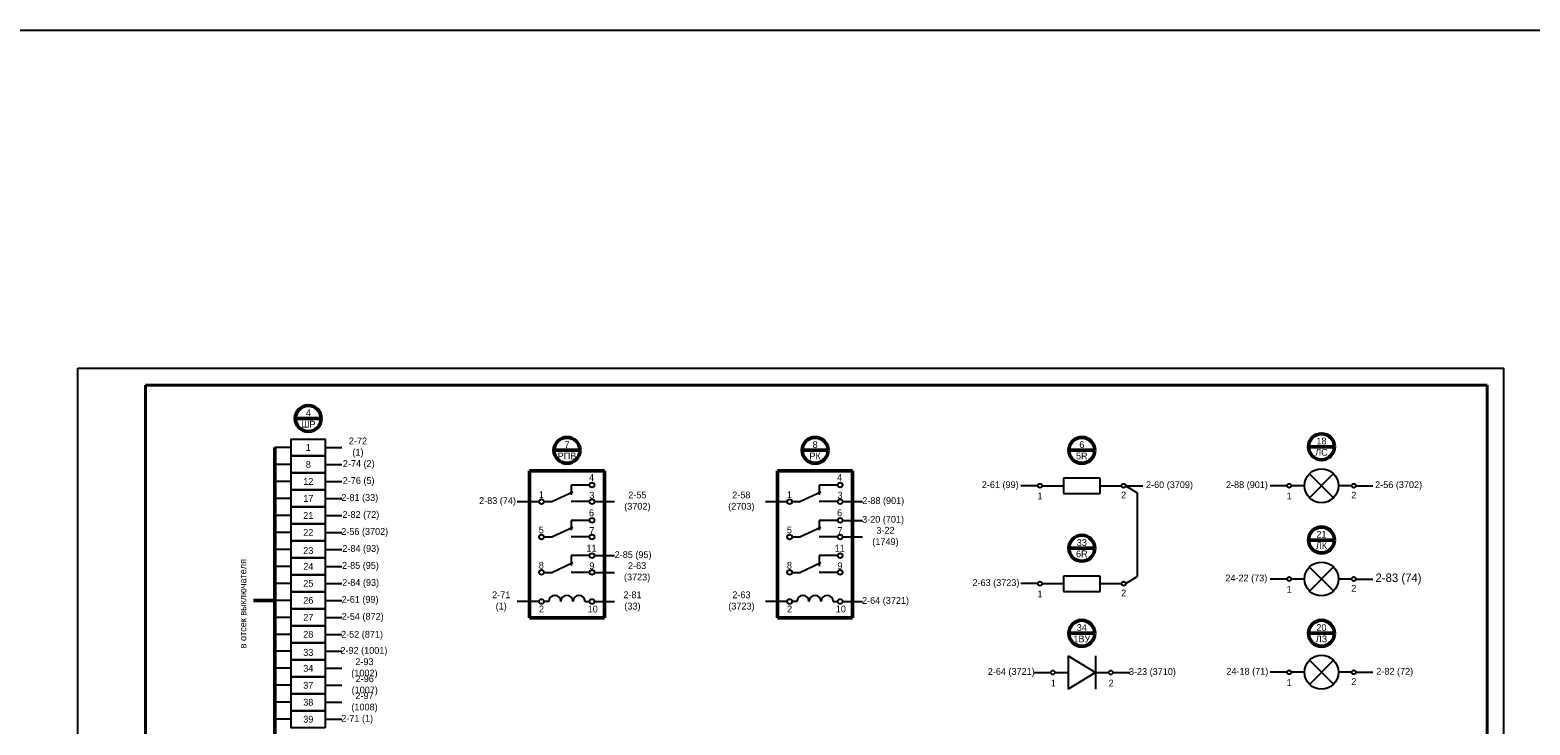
# Model space of a CAD drawing. Header units: millimetres. Extents: x 7700 to 12777, y -2533 to 2568.
# Tile 69 of 74: x 11367 to 11809, y 1671 to 1876. Entities that reach past the tile are written whole.
import ezdxf

# ---------------------------------------------------------------- set-up
doc = ezdxf.new("R2010")
doc.units = ezdxf.units.MM
doc.styles.add('SIMPLEX', font='txt', dxfattribs={"height": 5})

msp = doc.modelspace()

# ---------------------------------------------------------------- linework, layer by layer
for p, q in [((11381.27, 1479.18), (11381.27, 1776.23)), ((11381.27, 1776.23), (11801.28, 1776.23)), ((11381.27, 1479.18), (11381.27, 1776.23)), ((11801.28, 1479.18), (11801.28, 1776.23)), ((11801.28, 1479.18), (11801.28, 1776.23)), ((11444.18, 1752.91), (11439.34, 1752.91)), ((11454.18, 1752.91), (11459.03, 1752.91)), ((11444.18, 1747.91), (11439.34, 1747.91)), ((11454.18, 1747.91), (11459.03, 1747.91)), ((11444.18, 1742.91), (11439.34, 1742.91)), ((11454.18, 1742.91), (11459.03, 1742.91)), ((11532.03, 1741.87), (11526.6, 1741.87)), ((11526.6, 1741.87), (11526.6, 1738.98)), ((11605.11, 1741.87), (11599.68, 1741.87)), ((11599.68, 1741.87), (11599.68, 1738.98)), ((11664.08, 1741.66), (11659.08, 1741.66)), ((11665.28, 1741.66), (11671.6, 1741.66)), ((11682.43, 1743.92), (11671.6, 1743.92)), ((11682.43, 1741.66), (11688.75, 1741.66)), ((11689.94, 1741.66), (11694.94, 1741.66)), ((11737.47, 1741.66), (11732.47, 1741.66)), ((11742.59, 1741.66), (11738.67, 1741.66)), ((11756.51, 1741.66), (11752.59, 1741.66)), ((11757.71, 1741.66), (11762.71, 1741.66)), ((11444.18, 1737.91), (11439.34, 1737.91)), ((11454.18, 1737.91), (11459.03, 1737.91)), ((11527.07, 1739.73), (11521.11, 1736.97)), ((11532.03, 1736.97), (11526.6, 1736.97)), ((11600.15, 1739.73), (11594.19, 1736.97)), ((11605.11, 1736.97), (11599.68, 1736.97)), ((11693.3, 1739.58), (11693.3, 1714.91)), ((11444.18, 1732.91), (11439.34, 1732.91)), ((11454.18, 1732.91), (11459.03, 1732.91)), ((11444.18, 1727.91), (11439.34, 1727.91)), ((11454.18, 1727.91), (11459.03, 1727.91)), ((11527.07, 1729.33), (11521.11, 1726.57)), ((11532.03, 1731.47), (11526.6, 1731.47)), ((11526.6, 1731.47), (11526.6, 1728.58)), ((11600.15, 1729.33), (11594.19, 1726.57)), ((11605.11, 1731.47), (11599.68, 1731.47)), ((11599.68, 1731.47), (11599.68, 1728.58)), ((11532.03, 1726.57), (11526.6, 1726.57)), ((11605.11, 1726.57), (11599.68, 1726.57)), ((11444.18, 1722.91), (11439.34, 1722.91)), ((11454.18, 1722.91), (11459.03, 1722.91)), ((11527.07, 1718.93), (11521.11, 1716.16)), ((11532.03, 1721.07), (11526.6, 1721.07)), ((11526.6, 1721.07), (11526.6, 1718.18)), ((11600.15, 1718.93), (11594.19, 1716.16)), ((11605.11, 1721.07), (11599.68, 1721.07)), ((11599.68, 1721.07), (11599.68, 1717.99)), ((11444.18, 1717.91), (11439.34, 1717.91)), ((11454.18, 1717.91), (11459.03, 1717.91)), ((11518.59, 1716.16), (11521.11, 1716.16)), ((11532.03, 1716.16), (11526.6, 1716.16)), ((11605.11, 1716.16), (11599.68, 1716.16)), ((11682.43, 1715.08), (11671.6, 1715.08)), ((11756.51, 1714.2), (11752.59, 1714.2)), ((11757.71, 1714.19), (11762.71, 1714.19)), ((11444.18, 1712.91), (11439.34, 1712.91)), ((11454.18, 1712.91), (11459.03, 1712.91)), ((11664.08, 1712.83), (11659.08, 1712.83)), ((11665.28, 1712.83), (11671.6, 1712.83)), ((11682.43, 1712.83), (11688.75, 1712.83)), ((11444.18, 1707.91), (11439.34, 1707.91)), ((11454.18, 1707.91), (11459.03, 1707.91)), ((11444.18, 1702.91), (11439.34, 1702.91)), ((11454.18, 1702.91), (11459.03, 1702.91)), ((11444.18, 1697.91), (11439.34, 1697.91)), ((11454.18, 1697.91), (11459.03, 1697.91)), ((11444.18, 1692.91), (11439.34, 1692.91)), ((11454.18, 1692.91), (11459.03, 1692.91)), ((11444.18, 1687.91), (11439.34, 1687.91)), ((11454.18, 1687.91), (11459.03, 1687.91)), ((11737.47, 1686.74), (11732.47, 1686.74)), ((11742.59, 1686.74), (11738.67, 1686.74)), ((11756.51, 1686.74), (11752.59, 1686.74)), ((11757.71, 1686.74), (11762.71, 1686.74)), ((11444.18, 1682.91), (11439.34, 1682.91)), ((11454.18, 1682.91), (11459.03, 1682.91)), ((11444.18, 1677.91), (11439.34, 1677.91)), ((11454.18, 1677.91), (11459.03, 1677.91)), ((11444.18, 1672.91), (11439.34, 1672.91)), ((11454.18, 1672.91), (11459.03, 1672.91))]:
    msp.add_line(p, q)
at = {"lineweight": 40}
for p, q in [((11401.27, 1771.23), (11796.36, 1771.23)), ((11796.36, 1771.23), (11796.36, 1484.23))]:
    msp.add_line(p, q, dxfattribs=at)
at = {"linetype": 'Continuous', "lineweight": 40}
msp.add_line((11401.27, 1771.23), (11401.27, 1484.23), dxfattribs=at)
at = {"lineweight": 50}
for p, q in [((11453.01, 1761.44), (11445.36, 1761.44)), ((11439.34, 1662.91), (11439.34, 1752.91)), ((11529.2, 1752.08), (11521.55, 1752.08)), ((11602.27, 1752.08), (11594.63, 1752.08)), ((11680.84, 1752.08), (11673.19, 1752.08)), ((11751.41, 1753.14), (11743.77, 1753.14)), ((11536.42, 1746.05), (11514.33, 1746.05)), ((11514.33, 1746.05), (11514.33, 1702.75)), ((11536.42, 1746.05), (11536.42, 1702.75)), ((11609.5, 1746.05), (11587.41, 1746.05)), ((11587.41, 1746.05), (11587.41, 1702.75)), ((11609.5, 1746.05), (11609.5, 1702.75)), ((11680.84, 1723.25), (11673.19, 1723.25)), ((11751.41, 1725.68), (11743.77, 1725.68)), ((11751.41, 1725.68), (11743.77, 1725.68)), ((11439.34, 1707.91), (11433.05, 1707.91)), ((11536.42, 1702.75), (11514.33, 1702.75)), ((11609.5, 1702.75), (11587.41, 1702.75)), ((11680.84, 1698.22), (11673.19, 1698.22)), ((11751.41, 1698.22), (11743.76, 1698.22)), ((11751.41, 1698.22), (11743.76, 1698.22))]:
    msp.add_line(p, q, dxfattribs=at)
at = {"color": 40, "true_color": 0xf8d731}
for p, q in [((11751.13, 1738.13), (11744.05, 1745.19)), ((11744.07, 1738.11), (11751.11, 1745.22)), ((11747.59, 1741.66), (11747.59, 1741.66))]:
    msp.add_line(p, q, dxfattribs=at)
at = {"color": 7}
for p, q in [((11671.6, 1743.92), (11671.6, 1739.41)), ((11682.43, 1739.41), (11682.43, 1743.92)), ((11689.94, 1741.66), (11693.3, 1739.58)), ((11510.73, 1736.97), (11517.15, 1736.97)), ((11518.59, 1736.97), (11521.11, 1736.97)), ((11533.47, 1736.97), (11539.37, 1736.97)), ((11583.8, 1736.97), (11590.23, 1736.97)), ((11591.67, 1736.97), (11594.19, 1736.97)), ((11606.55, 1736.97), (11612.45, 1736.97)), ((11671.6, 1739.41), (11682.43, 1739.41)), ((11606.55, 1731.47), (11612.45, 1731.47)), ((11518.59, 1726.57), (11521.11, 1726.57)), ((11591.67, 1726.57), (11594.19, 1726.57)), ((11606.55, 1726.57), (11612.45, 1726.57)), ((11533.47, 1721.07), (11539.37, 1721.07)), ((11533.47, 1716.16), (11539.37, 1716.16)), ((11591.67, 1716.16), (11594.19, 1716.16)), ((11671.6, 1715.08), (11671.6, 1710.57)), ((11682.43, 1710.57), (11682.43, 1715.08)), ((11689.94, 1712.83), (11693.3, 1714.91)), ((11737.47, 1714.2), (11732.47, 1714.2)), ((11742.59, 1714.2), (11738.67, 1714.2)), ((11671.6, 1710.57), (11682.43, 1710.57)), ((11517.15, 1707.58), (11510.73, 1707.58)), ((11520.01, 1707.58), (11518.59, 1707.58)), ((11530.7, 1707.58), (11532.03, 1707.58)), ((11533.47, 1707.58), (11539.37, 1707.58)), ((11590.23, 1707.58), (11583.8, 1707.58)), ((11593.09, 1707.58), (11591.67, 1707.58)), ((11603.77, 1707.58), (11605.11, 1707.58)), ((11606.55, 1707.58), (11612.45, 1707.58)), ((11673, 1691.6), (11673, 1681.76)), ((11673, 1691.6), (11681.03, 1686.68)), ((11681.03, 1691.6), (11681.03, 1681.76)), ((11662.79, 1686.68), (11667.88, 1686.68)), ((11669.07, 1686.68), (11673, 1686.68)), ((11681.03, 1686.68), (11673, 1681.76)), ((11681.03, 1686.68), (11684.95, 1686.68)), ((11686.15, 1686.68), (11691.23, 1686.68))]:
    msp.add_line(p, q, dxfattribs=at)
at = {"color": 1}
for p, q in [((11751.13, 1710.67), (11744.05, 1717.73)), ((11744.07, 1710.65), (11751.11, 1717.75)), ((11747.59, 1714.2), (11747.59, 1714.2))]:
    msp.add_line(p, q, dxfattribs=at)
at = {"color": 3}
for p, q in [((11751.13, 1683.21), (11744.05, 1690.27)), ((11744.07, 1683.19), (11751.11, 1690.29)), ((11747.59, 1686.74), (11747.59, 1686.74))]:
    msp.add_line(p, q, dxfattribs=at)
at = {"color": 2}
msp.add_lwpolyline([(7701.96, 1875.8), (12776.6, 1875.8), (12776.6, 1295.24), (7701.96, 1295.24)], close=True, dxfattribs=at)
for points in [[(11454.18, 1750.41), (11444.18, 1750.41), (11444.18, 1755.41), (11454.18, 1755.41)], [(11454.18, 1745.41), (11444.18, 1745.41), (11444.18, 1750.41), (11454.18, 1750.41)], [(11454.18, 1740.41), (11444.18, 1740.41), (11444.18, 1745.41), (11454.18, 1745.41)], [(11454.18, 1735.41), (11444.18, 1735.41), (11444.18, 1740.41), (11454.18, 1740.41)], [(11454.18, 1730.41), (11444.18, 1730.41), (11444.18, 1735.41), (11454.18, 1735.41)], [(11454.18, 1725.41), (11444.18, 1725.41), (11444.18, 1730.41), (11454.18, 1730.41)], [(11454.18, 1725.41), (11444.18, 1725.41), (11444.18, 1730.41), (11454.18, 1730.41)], [(11454.18, 1720.41), (11444.18, 1720.41), (11444.18, 1725.41), (11454.18, 1725.41)], [(11454.18, 1715.41), (11444.18, 1715.41), (11444.18, 1720.41), (11454.18, 1720.41)], [(11454.18, 1710.41), (11444.18, 1710.41), (11444.18, 1715.41), (11454.18, 1715.41)], [(11454.18, 1705.41), (11444.18, 1705.41), (11444.18, 1710.41), (11454.18, 1710.41)], [(11454.18, 1700.41), (11444.18, 1700.41), (11444.18, 1705.41), (11454.18, 1705.41)], [(11454.18, 1695.41), (11444.18, 1695.41), (11444.18, 1700.41), (11454.18, 1700.41)], [(11454.18, 1690.41), (11444.18, 1690.41), (11444.18, 1695.41), (11454.18, 1695.41)], [(11454.18, 1685.41), (11444.18, 1685.41), (11444.18, 1690.41), (11454.18, 1690.41)], [(11454.18, 1680.41), (11444.18, 1680.41), (11444.18, 1685.41), (11454.18, 1685.41)], [(11454.18, 1675.41), (11444.18, 1675.41), (11444.18, 1680.41), (11454.18, 1680.41)], [(11454.18, 1670.41), (11444.18, 1670.41), (11444.18, 1675.41), (11454.18, 1675.41)]]:
    msp.add_lwpolyline(points, close=True)
at = {"lineweight": 50}
for centre in [(11449.18, 1761.44), (11525.37, 1752.08), (11598.45, 1752.08), (11677.01, 1752.08), (11747.59, 1753.14), (11747.59, 1725.68), (11677.01, 1723.25), (11677.01, 1698.22), (11747.59, 1698.22)]:
    msp.add_circle(centre, 3.82, dxfattribs=at)
at = {"color": 7}
for centre, radius in [((11747.59, 1741.66), 5), ((11532.75, 1741.87), 0.719), ((11605.83, 1741.87), 0.719), ((11517.87, 1736.97), 0.719), ((11532.75, 1736.97), 0.719), ((11590.95, 1736.97), 0.719), ((11605.83, 1736.97), 0.719), ((11532.75, 1731.47), 0.719), ((11605.83, 1731.47), 0.719), ((11517.87, 1726.57), 0.719), ((11532.75, 1726.57), 0.719), ((11590.95, 1726.57), 0.719), ((11605.83, 1726.57), 0.719), ((11532.75, 1721.07), 0.719), ((11605.83, 1721.07), 0.719), ((11747.59, 1714.2), 5), ((11517.87, 1716.16), 0.719), ((11532.75, 1716.16), 0.719), ((11590.95, 1716.16), 0.719), ((11605.83, 1716.16), 0.719), ((11738.07, 1714.2), 0.599), ((11517.87, 1707.58), 0.719), ((11532.75, 1707.58), 0.719), ((11590.95, 1707.58), 0.719), ((11605.83, 1707.58), 0.719), ((11747.59, 1686.74), 5)]:
    msp.add_circle(centre, radius, dxfattribs=at)
for centre in [(11664.68, 1741.66), (11689.34, 1741.66), (11738.07, 1741.66), (11757.11, 1741.66), (11757.11, 1714.2), (11664.68, 1712.83), (11689.34, 1712.83), (11668.48, 1686.68), (11685.55, 1686.68), (11738.07, 1686.74), (11757.11, 1686.74)]:
    msp.add_circle(centre, 0.599)
for centre in [(11521.79, 1707.58), (11525.35, 1707.58), (11528.91, 1707.58), (11594.87, 1707.58), (11598.43, 1707.58), (11601.99, 1707.58)]:
    msp.add_arc(centre, 1.78, 0, 180, dxfattribs=at)

# ---------------------------------------------------------------- texts
at = {"color": 7, "style": 'SIMPLEX'}
for s, p in [('1', (11667.88, 1682.59)), ('2', (11684.9, 1682.59))]:
    msp.add_text(s, height=2, dxfattribs=at).set_placement(p)
at = {"color": 7, "attachment_point": 5, "style": 'SIMPLEX'}
for s, insert, char_height, width in [('4\\PШР', (11449.18, 1761.44), 2, 4.7988), ('2-72 (1)', (11463.81, 1752.88), 2, 8.4877), ('7\\PРПВ', (11525.37, 1752.08), 2, 13.7171), ('8\\PРК', (11598.45, 1752.08), 2, 13.7171), ('6\\P5R', (11677.01, 1752.08), 2, 13.7171), ('18\\PЛС', (11747.59, 1753.14), 2, 13.7171), ('\\pt10;2-74 (2)', (11464.04, 1747.88), 2, 10.008), ('4', (11532.6, 1744.08), 2, 2.4873), ('4', (11605.68, 1744.08), 2, 2.4873), ('2-76 (5)', (11464.01, 1742.89), 2, 9.8722), ('2-81 (33)', (11464.35, 1737.89), 2, 10.2951), ('2-61 (99)', (11652.98, 1741.66), 2, 13.7171), ('2-60 (3709)', (11702.83, 1741.66), 2, 13.7171), ('2-88 (901)', (11725.64, 1741.66), 2, 13.7171), ('2-56 (3702)', (11770.32, 1741.66), 2, 19.2048), ('2-83 (74)', (11504.92, 1736.97), 2, 10.9672), ('1', (11517.81, 1739.03), 2, 2.4873), ('3', (11532.71, 1738.87), 2, 2.4873), ('2-55 (3702)', (11546.1, 1736.97), 2, 12.4159), ('2-58 (2703)', (11576.72, 1736.97), 2, 12.6293), ('1', (11590.88, 1739.03), 2, 2.4873), ('3', (11605.79, 1738.87), 2, 2.4873), ('2-88 (901)', (11618.52, 1736.97), 2, 12.4159), ('1', (11664.68, 1738.65), 2, 13.1618), ('2', (11689.34, 1738.92), 2, 13.1618), ('1', (11738.07, 1738.65), 2, 13.1618), ('2', (11757.11, 1738.92), 2, 13.1618), ('2-82 (72)', (11464.66, 1732.89), 2, 10.8774), ('6', (11532.6, 1733.68), 2, 2.4873), ('6', (11605.68, 1733.68), 2, 2.4873), ('3-20 (701)', (11618.48, 1731.47), 2, 12.4159), ('2-56 (3702)', (11465.8, 1727.89), 2, 14.2223), ('5', (11517.81, 1728.63), 2, 3.5797), ('7', (11532.71, 1728.47), 2, 2.4873), ('5', (11590.88, 1728.63), 2, 2.4873), ('7', (11605.79, 1728.47), 2, 2.4873), ('3-22 (1749)', (11619.17, 1726.57), 2, 12.4159), ('21\\PЛК', (11747.59, 1725.68), 2, 13.7171), ('2-84 (93)', (11464.64, 1722.89), 2, 14.2223), ('11', (11532.6, 1723.27), 2, 2.4873), ('11', (11605.68, 1723.27), 2, 2.4873), ('33\\P6R', (11677.01, 1723.25), 2, 13.7171), ('2-85 (95)', (11464.55, 1717.89), 2, 10.5352), ('8', (11517.81, 1718.23), 2, 2.4873), ('9', (11532.71, 1718.07), 2, 2.4873), ('2-85 (95)', (11544.85, 1721.07), 2, 12.7631), ('2-63 (3723)', (11546.03, 1716.16), 2, 12.7631), ('8', (11590.88, 1718.23), 2, 2.4873), ('9', (11605.79, 1718.07), 2, 2.4873), ('2-84 (93)', (11464.6, 1712.89), 2, 11.9939), ('2-63 (3723)', (11651.72, 1712.83), 2, 13.7171), ('24-22 (73)', (11725.46, 1714.2), 2, 13.7171), ('2-83 (74)', (11770.29, 1714.19), 2.5, 13.6861), ('2-61 (99)', (11464.44, 1707.89), 2, 10.5669), ('2-71 (1)', (11506.01, 1707.58), 2, 8.5682), ('2-81 (33)', (11544.66, 1707.58), 2, 9.697), ('2-63 (3723)', (11576.76, 1707.58), 2, 11.8037), ('2-64 (3721)', (11619.19, 1707.58), 2, 13.3206), ('1', (11664.68, 1709.81), 2, 13.1618), ('2', (11689.34, 1710.09), 2, 13.1618), ('1', (11738.07, 1711.18), 2, 13.1618), ('2', (11757.11, 1711.46), 2, 13.1618), ('2-54 (872) ', (11465.21, 1702.89), 2, 12.1529), ('2', (11517.87, 1705.39), 2, 2.4873), ('10', (11532.95, 1705.35), 2, 2.343), ('2', (11590.95, 1705.39), 2, 2.4873), ('10', (11606.03, 1705.35), 2, 2.343), ('\\pt8;34\\P1ВУ', (11677.01, 1698.22), 2, 4.8313), ('20\\PЛЗ', (11747.59, 1698.22), 2, 13.7171), ('2-52 (871)', (11465.01, 1697.62), 2, 11.8844), ('2-92 (1001)', (11465.56, 1692.89), 2, 14.5328), ('2-93 (1002)', (11465.71, 1687.89), 2, 12.5517), ('2-64 (3721)', (11656.23, 1686.68), 2, 13.7171), ('3-23 (3710)', (11697.8, 1686.65), 2, 14.2223), ('\\pt10;24-18 (71)', (11725.76, 1686.74), 2, 13.7171), ('2-82 (72)', (11769.18, 1686.74), 2, 11.3963), ('2-96 (1007)', (11465.81, 1682.89), 2, 11.9017), ('1', (11738.07, 1683.72), 2, 13.1618), ('2', (11757.11, 1684), 2, 13.1618), ('2-97 (1008)', (11465.74, 1677.89), 2, 12.2534), ('2-71 (1)', (11463.58, 1672.89), 2, 9.6949)]:
    msp.add_mtext(s, dxfattribs=dict(at, insert=insert, char_height=char_height, width=width))
at = {"char_height": 2, "attachment_point": 5, "rotation": 0, "style": 'SIMPLEX'}
for s, insert, width in [('1', (11449.18, 1752.91), 9.9996), ('8', (11449.18, 1747.91), 9.9996), ('12', (11449.18, 1742.91), 9.9996), ('17', (11449.18, 1737.91), 9.9996), ('21', (11449.18, 1732.91), 9.9996), ('22', (11449.18, 1727.91), 9.9996), ('23', (11449.18, 1722.56), 9.9995), ('24', (11449.18, 1717.91), 9.9996), ('25', (11449.18, 1712.91), 9.9996), ('26', (11449.18, 1707.91), 9.9996), ('27', (11449.18, 1702.91), 9.9996), ('28', (11449.18, 1697.91), 9.9996), ('33', (11449.18, 1692.57), 9.9995), ('34', (11449.18, 1687.91), 9.9996), ('37', (11449.18, 1682.91), 9.9996), ('38', (11449.18, 1677.91), 9.9996), ('39', (11449.18, 1672.91), 9.9996)]:
    msp.add_mtext(s, dxfattribs=dict(at, insert=insert, width=width))
at = {"color": 7, "insert": (11429.95, 1706.93), "char_height": 2, "width": 25.4968, "attachment_point": 5, "rotation": 90, "style": 'SIMPLEX'}
msp.add_mtext('в отсек выключателя ', dxfattribs=at)

doc.saveas('drawing.dxf')
